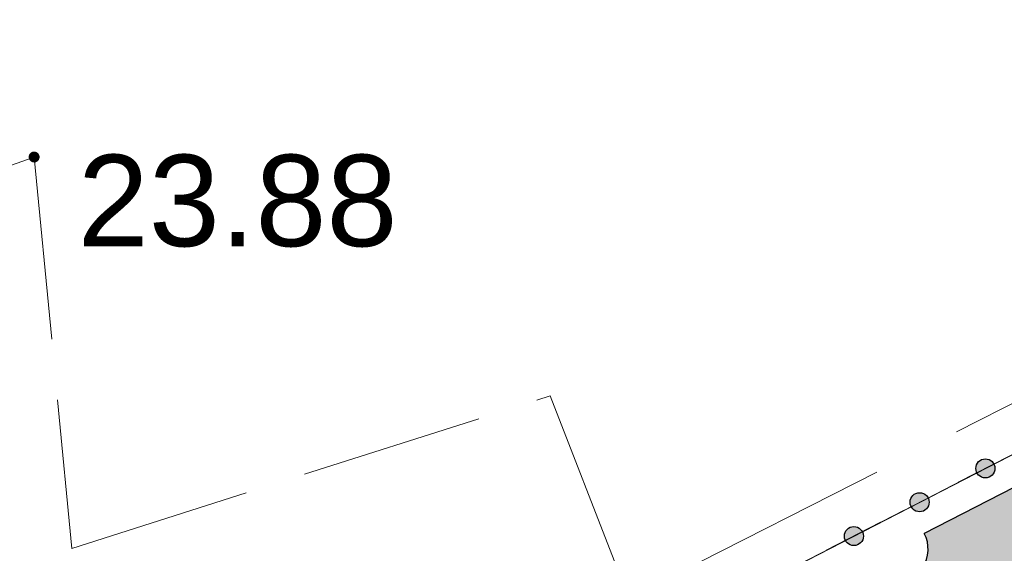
# Model space of a CAD drawing. Extents: x 5491059 to 5491327, y 5912942 to 5913063.
# Tile 30 of 49: x 5491200.55 to 5491208.62, y 5913005 to 5913009.38. Entities that reach past the tile are written whole.
import ezdxf

# ---------------------------------------------------------------- set-up
doc = ezdxf.new("R2010")
doc.units = 0
for name, pattern in [('DGN Style 3', [2.568211, 1.834436, -0.733774]), ('PRZER1-1', [1, 0.5, -0.5]), ('PRZER3-1', [2, 1.5, -0.5])]:
    doc.linetypes.add(name, pattern=pattern)
doc.layers.get('0').update_dxf_attribs({"linetype": 'CONTINUOUS'})
for name, color, linetype in [('AK_mała architektura', 7, 'CONTINUOUS'), ('AK_nawierzchnie', 21, 'CONTINUOUS'), ('AK_rośliny', 7, 'CONTINUOUS')]:
    doc.layers.add(name, color=color, linetype=linetype)
for name, color, linetype, lineweight in [('GESDZI', 7, 'CONTINUOUS', 18), ('GESKKL', 82, 'CONTINUOUS', 18), ('GESUZY', 96, 'CONTINUOUS', 18), ('GSPWPS', 7, 'CONTINUOUS', 13), ('GSPWPS_O', 7, 'CONTINUOUS', 13), ('GSSOTW', 7, 'CONTINUOUS', 18)]:
    doc.layers.add(name, color=color, linetype=linetype, lineweight=lineweight)
doc.styles.add('Arial', font='arial.ttf')
doc.linetypes.add('OGRODZENIE2', pattern='A,6.35,-2.54,[132,ltypeshp.shx,S=2.54,R=0,X=-2.54,Y=0],-2.54,25.4', length=36.83)

# ---------------------------------------------------------------- blocks, each defined once
blk = doc.blocks.new('D_GSPWPS1')
blk.add_hatch(color=0).paths.add_polyline_path([(-0.045, 0), (-0.043467, -0.011647), (-0.038971, -0.0225), (-0.03182, -0.03182), (-0.0225, -0.038971), (-0.011647, -0.043467), (0, -0.045), (0.011647, -0.043467), (0.0225, -0.038971), (0.03182, -0.03182), (0.038971, -0.0225), (0.043467, -0.011647), (0.045, 0), (0.043467, 0.011647), (0.038971, 0.0225), (0.03182, 0.03182), (0.0225, 0.038971), (0.011647, 0.043467), (0, 0.045), (-0.011647, 0.043467), (-0.0225, 0.038971), (-0.03182, 0.03182), (-0.038971, 0.0225), (-0.043467, 0.011647)])
blk = doc.blocks.new('2')
at = {"linetype": 'Continuous', "lineweight": -3, "transparency": 33554534}
h = blk.add_hatch(color=97, dxfattribs=at)
h.dxf.hatch_style = 1
edge = h.paths.add_edge_path()
edge.add_line((5491222.5159, 5913012.815), (5491222.9739, 5913011.926))
edge.add_line((5491222.9739, 5913011.926), (5491221.828, 5913011.3356))
edge.add_arc((5491221.5794, 5913011.2075), 0.2797, 27.2589, 207.2589)
edge.add_line((5491221.3308, 5913011.0794), (5491218.8296, 5913009.7908))
edge.add_arc((5491218.581, 5913009.6627), 0.2797, 27.2589, 207.2589)
edge.add_line((5491218.3324, 5913009.5346), (5491215.8313, 5913008.2459))
edge.add_arc((5491215.5827, 5913008.1178), 0.2797, 27.2589, 207.2589)
edge.add_line((5491215.3341, 5913007.9898), (5491212.833, 5913006.7011))
edge.add_arc((5491212.5844, 5913006.573), 0.2797, 27.2589, 207.2589)
edge.add_line((5491212.3358, 5913006.4449), (5491209.8346, 5913005.1563))
edge.add_arc((5491209.586, 5913005.0282), 0.2797, 27.2589, 207.2589)
edge.add_line((5491209.3374, 5913004.9001), (5491206.8363, 5913003.6114))
edge.add_arc((5491206.5877, 5913003.4833), 0.2797, 27.2589, 207.2589)
edge.add_line((5491206.3391, 5913003.3553), (5491203.838, 5913002.0666))
edge.add_arc((5491203.5894, 5913001.9385), 0.2797, 27.2589, 207.2589)
edge.add_line((5491203.3408, 5913001.8104), (5491200.8396, 5913000.5218))
edge.add_arc((5491200.591, 5913000.3937), 0.2797, 27.2589, 207.2589)
edge.add_line((5491200.3424, 5913000.2656), (5491197.8413, 5912998.9769))
edge.add_arc((5491197.5927, 5912998.8488), 0.2797, 27.2589, 207.2589)
edge.add_line((5491197.3441, 5912998.7208), (5491196.4819, 5912998.2765))
edge.add_line((5491196.4819, 5912998.2765), (5491196.0239, 5912999.1655))
edge.add_line((5491196.0239, 5912999.1655), (5491198.3935, 5913000.3864))
edge.add_arc((5491198.6421, 5913000.5144), 0.2797, 207.2589, 387.2589)
edge.add_line((5491198.8907, 5913000.6425), (5491201.3918, 5913001.9312))
edge.add_arc((5491201.6404, 5913002.0593), 0.2797, 207.2589, 387.2589)
edge.add_line((5491201.889, 5913002.1874), (5491204.3902, 5913003.476))
edge.add_arc((5491204.6388, 5913003.6041), 0.2797, 207.2589, 387.2589)
edge.add_line((5491204.8874, 5913003.7322), (5491207.3885, 5913005.0209))
edge.add_arc((5491207.6371, 5913005.1489), 0.2797, 207.2589, 387.2589)
edge.add_line((5491207.8857, 5913005.277), (5491210.3868, 5913006.5657))
edge.add_arc((5491210.6354, 5913006.6938), 0.2797, 207.2589, 387.2589)
edge.add_line((5491210.884, 5913006.8219), (5491213.3852, 5913008.1105))
edge.add_arc((5491213.6338, 5913008.2386), 0.2797, 207.2589, 387.2589)
edge.add_line((5491213.8824, 5913008.3667), (5491216.3835, 5913009.6554))
edge.add_arc((5491216.6321, 5913009.7834), 0.2797, 207.2589, 387.2589)
edge.add_line((5491216.8807, 5913009.9115), (5491219.3818, 5913011.2002))
edge.add_arc((5491219.6304, 5913011.3283), 0.2797, 207.2589, 387.2589)
edge.add_line((5491219.879, 5913011.4564), (5491222.5159, 5913012.815))
at = {"layer": 'AK_nawierzchnie', "color": 18, "linetype": 'Continuous', "true_color": 0x000000}
blk.add_line((5491210.3868, 5913006.5657), (5491207.8857, 5913005.277), dxfattribs=at)
blk.add_arc((5491207.6371, 5913005.1489), 0.2797, 207.2589, 27.2589, dxfattribs=at)
blk = doc.blocks.new('*U37')
at = {"layer": 'AK_rośliny', "linetype": 'OGRODZENIE2', "lineweight": -3, "true_color": 0x636466}
h = blk.add_hatch(color=251, dxfattribs=at)
h.dxf.hatch_style = 1
edge = h.paths.add_edge_path()
edge.add_arc((0.3089, -0.0005), 0.0782, -27.2589, 332.7411)
at = {"layer": 'AK_rośliny', "linetype": 'OGRODZENIE2', "lineweight": -3}
blk.add_circle((0.3089, -0.0005, -10.06), 0.0782, dxfattribs=at)
blk = doc.blocks.new('*U38')
at = {"layer": 'AK_mała architektura', "color": 0, "linetype": 'ByBlock', "lineweight": -2, "transparency": 16777216, "rotation": 27.25889615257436}
for p in [(5491208.1926, 5913005.5551, 10.0692), (5491207.6538, 5913005.2774, 10.0688), (5491207.115, 5913004.9998, 10.0684)]:
    blk.add_blockref('*U37', p, dxfattribs=at)

msp = doc.modelspace()

# ---------------------------------------------------------------- linework, layer by layer
at = {"color": 1, "linetype": 'DGN Style 3', "lineweight": 20}
msp.add_line((5491194.49653, 5912999.01119, 10.06), (5491225.44156, 5913014.75118, 10.06), dxfattribs=at)
at = {"color": 251, "linetype": 'Continuous', "lineweight": 0, "true_color": 0x636466}
msp.add_line((5491222.72, 5913013.04, -0.02), (5491205.68771, 5913004.26445, -0.02), dxfattribs=at)
at = {"layer": 'GESDZI', "color": 252, "linetype": 'Continuous', "lineweight": 13, "true_color": 0x939598, "elevation": 10.22, "flags": 128}
msp.add_lwpolyline([(5491177.4665, 5912992.46448), (5491198.54, 5912994.11), (5491195.8, 5912999.17), (5491222.72, 5913013.04), (5491217.7, 5913023.67), (5491172.232, 5913007.9361)], dxfattribs=at)
at = {"layer": 'GESDZI', "color": 252, "linetype": 'Continuous', "lineweight": 18, "true_color": 0x939598, "elevation": 10.22}
msp.add_lwpolyline([(5491234.92, 5912987.71), (5491222.72, 5913013.04), (5491195.8, 5912999.17), (5491198.54, 5912994.11), (5491204.74, 5912982.92), (5491236.23, 5912984.98)], close=True, dxfattribs=at)
at = {"layer": 'GESKKL', "color": 252, "linetype": 'PRZER3-1', "lineweight": 13, "true_color": 0x939598, "elevation": 10.06}
msp.add_lwpolyline([(5491177.4665, 5912992.46448), (5491198.54, 5912994.11), (5491195.8, 5912999.17), (5491222.72, 5913013.04), (5491217.7, 5913023.67), (5491172.232, 5913007.9361)], dxfattribs=at)
at = {"layer": 'GESUZY', "color": 252, "linetype": 'PRZER1-1', "lineweight": 13, "true_color": 0x939598, "elevation": 10.08}
msp.add_lwpolyline([(5491177.4665, 5912992.46448), (5491198.54, 5912994.11), (5491195.8, 5912999.17), (5491222.72, 5913013.04), (5491217.7, 5913023.67), (5491172.232, 5913007.9361)], dxfattribs=at)
at = {"layer": 'GESUZY', "color": 252, "linetype": 'PRZER1-1', "lineweight": 18, "true_color": 0x939598, "elevation": 10.08}
msp.add_lwpolyline([(5491234.92, 5912987.71), (5491222.72, 5913013.04), (5491195.8, 5912999.17), (5491198.54, 5912994.11), (5491204.74, 5912982.92), (5491236.23, 5912984.98)], close=True, dxfattribs=at)
at = {"layer": 'GSSOTW', "color": 252, "linetype": 'PRZER3-1', "lineweight": 18, "true_color": 0x939598, "elevation": 10.18}
msp.add_lwpolyline([(5491187.59, 5913007.91), (5491191.98, 5913009.48), (5491194.23, 5913010.37), (5491195.58, 5913006.46), (5491200.67, 5913008.25), (5491200.98, 5913005.04), (5491204.9, 5913006.29), (5491205.88, 5913003.77), (5491204.19, 5913002.52), (5491198.36, 5913000.19), (5491198.6, 5912999.58), (5491191.45, 5912996.75)], close=True, dxfattribs=at)

# ---------------------------------------------------------------- block references
at = {"layer": 'AK_mała architektura', "linetype": 'OGRODZENIE2', "lineweight": -3}
msp.add_blockref('*U38', (0, 0, -0.02), dxfattribs=at)
at = {"layer": 'AK_rośliny', "color": 18, "linetype": 'Continuous', "true_color": 0x000000}
msp.add_blockref('2', (0.08123, -0.11423, 10.04), dxfattribs=at)
at = {"layer": 'GSPWPS', "color": 251, "linetype": 'Continuous', "lineweight": 13, "true_color": 0x636466}
msp.add_blockref('D_GSPWPS1', (5491200.67, 5913008.25, 10.08), dxfattribs=at)

# ---------------------------------------------------------------- texts
at = {"layer": 'GSPWPS_O', "color": 251, "linetype": 'Continuous', "lineweight": 0, "true_color": 0x636466, "style": 'Arial'}
msp.add_text('23.88', height=0.75, dxfattribs=at).set_placement((5491201.02734, 5913007.51834))

doc.saveas('drawing.dxf')
